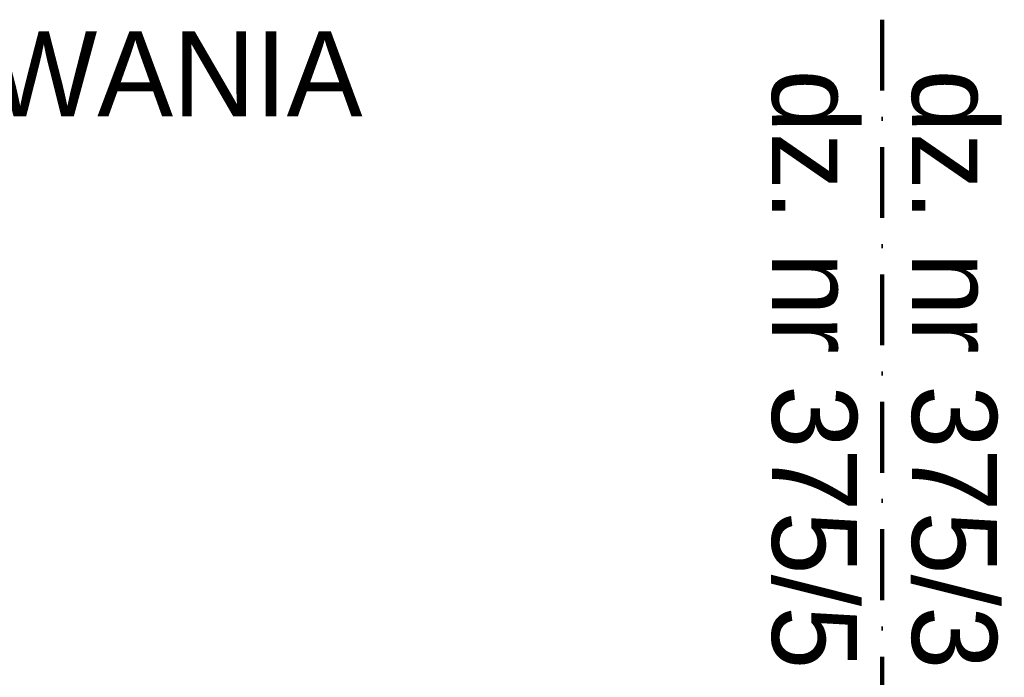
# Model space of a CAD drawing. Extents: x -366324 to -207045, y 68808 to 138616.
# Tile 88 of 170: x -288270 to -284794, y 88364 to 90688. Entities that reach past the tile are written whole.
import ezdxf

# ---------------------------------------------------------------- set-up
doc = ezdxf.new("R2010")
doc.units = 0
doc.header["$MEASUREMENT"] = 0
doc.linetypes.add('Kreski i kropki', pattern=[450, 250, -100, 0, -100])
for name, color, linetype, lineweight in [('Arch opisy_Nr_Pióra__21', 7, 'Continuous', 9), ('INWENT KONST. DREWNIANA_Nr_Pióra__20', 1, 'Continuous', 100), ('INWENT OPISY_Nr_Pióra__21', 7, 'Continuous', 9)]:
    doc.layers.add(name, color=color, linetype=linetype, lineweight=lineweight)
doc.styles.add('GENERATED_STYLE_3', font='txt')

msp = doc.modelspace()

# ---------------------------------------------------------------- linework, layer by layer
at = {"layer": 'INWENT KONST. DREWNIANA_Nr_Pióra__20', "linetype": 'Kreski i kropki'}
msp.add_line((-285225.1, 90687.6), (-285225.1, 76519.6), dxfattribs=at)

# ---------------------------------------------------------------- texts
at = {"layer": 'Arch opisy_Nr_Pióra__21', "linetype": 'Continuous', "insert": (-291580.1, 90646.6), "char_height": 300, "width": 5177.731, "attachment_point": 1, "line_spacing_factor": 1.227568, "style": 'GENERATED_STYLE_3'}
msp.add_mtext('{"B" DETAL MALOWANIA WĘGARKÓW}', dxfattribs=at)
at = {"layer": 'INWENT OPISY_Nr_Pióra__21', "linetype": 'Continuous', "char_height": 300, "attachment_point": 3, "rotation": 270, "style": 'GENERATED_STYLE_3'}
for s, insert in [('{dz. nr 375/5}', (-285313.8, 88392.7)), ('{dz. nr 375/3}', (-284819.7, 88392.7))]:
    msp.add_mtext(s, dxfattribs=dict(at, insert=insert))

doc.saveas('drawing.dxf')
